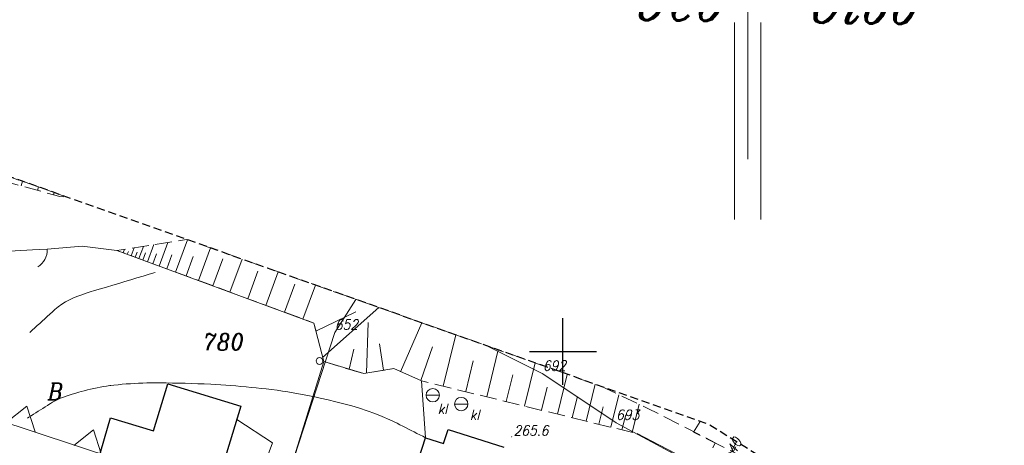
# Model space of a CAD drawing. Header units: metres. Extents: x 7435600 to 7436400, y 5537603 to 5538250.
# Tile 40 of 43: x 7436059 to 7436133, y 5537943 to 5537975. Entities that reach past the tile are written whole.
import ezdxf
from ezdxf.enums import TextEntityAlignment as Align

# ---------------------------------------------------------------- set-up
doc = ezdxf.new("R2010")
doc.units = ezdxf.units.M
doc.header["$MEASUREMENT"] = 0
for name, pattern in [('1.5_0.5', [2, 1.5, -0.5]), ('2', [0.9, 0.6, -0.3]), ('219-500', [0]), ('3117-500', [0]), ('ktok04-500', [0]), ('mz1.25_0.5', [1.75, 1.25, -0.5])]:
    doc.linetypes.add(name, pattern=pattern)
doc.layers.get('0').update_dxf_attribs({"color": 2, "linetype": 'CONTINUOUS', "lineweight": 5})
doc.layers.add('!ramka', color=2, linetype='CONTINUOUS', lineweight=0)
for name, color, linetype in [('000 Inne (niezydentyfikowane)', 7, 'CONTINUOUS'), ('203-Punkt załamania granicy działki nie stabilizowany', 7, 'CONTINUOUS'), ('203-Punkt załamania granicy działki nie stabilizowany-Atr104', 7, 'CONTINUOUS'), ('210-Oznaczenie użytku', 7, 'CONTINUOUS'), ('211-Nr działki', 7, 'CONTINUOUS'), ('219-Linia granicy', 7, 'CONTINUOUS'), ('312-Budynek (powierzchnia)', 7, 'CONTINUOUS'), ('811-Warstwica ciągła linia', 7, 'CONTINUOUS'), ('996-Tekst dodatkowy mały', 7, 'CONTINUOUS'), ('furtka (linia)', 7, 'CONTINUOUS'), ('furtka (linia) - symbol', 7, 'CONTINUOUS'), ('jezdnia (powierzchnia)', 7, 'CONTINUOUS'), ('Nieprzekraczalna linia zabudowy', 7, 'CONTINUOUS'), ('ogrodzenie trwałe (linia)', 7, 'CONTINUOUS'), ('osadnik kanalizacji lokalnej (dół Chambeau) (punkt)', 7, 'CONTINUOUS'), ('osadnik kanalizacji lokalnej (dół Chambeau) (punkt)-Atr17', 7, 'CONTINUOUS'), ('przewód gazowy (linia)', 7, 'CONTINUOUS'), ('przewód wodociągowy (linia)', 7, 'CONTINUOUS'), ('przewód wodociągowy (linia)-Atr1', 7, 'CONTINUOUS'), ('punkt wysokościowy naturalny', 7, 'CONTINUOUS'), ('punkt wysokościowy naturalny-Atr2', 7, 'CONTINUOUS'), ('skarpa nieumocniona (powierzchnia)', 7, 'CONTINUOUS'), ('słup (punkt)', 7, 'CONTINUOUS'), ('Wstawianie ramki sekcyjnej z opisem', 7, 'CONTINUOUS'), ('Zakres', 7, 'CONTINUOUS')]:
    doc.layers.add(name, color=color, linetype=linetype)
doc.styles.get("Standard").update_dxf_attribs({"font": 'italic_1250.shx', "width": 0.75})
doc.linetypes.add('902-500', pattern='A,3.75,0,[1,ksztalty.shx,S=0.5,R=0,X=0,Y=0],3.75', length=7.5)

# ---------------------------------------------------------------- blocks, each defined once
blk = doc.blocks.new('203')
at = {"linetype": 'Continuous', "lineweight": 0}
h = blk.add_hatch(color=0, dxfattribs=at)
edge = h.paths.add_edge_path()
edge.add_arc((0, 0), 0.045, 0, 360)
blk = doc.blocks.new('SM04')
at = {"color": 0, "linetype": 'Continuous', "lineweight": 13}
blk.add_circle((0, 0), 0.25, dxfattribs=at)
blk = doc.blocks.new('US07')
at = {"color": 0, "linetype": 'Continuous', "lineweight": 13}
for q in [(-0.5, 0), (0.5, 0)]:
    blk.add_line((0, 0), q, dxfattribs=at)
blk.add_circle((0, 0), 0.5, dxfattribs=at)
blk = doc.blocks.new('OK04')
at = {"color": 0, "linetype": 'Continuous', "lineweight": 0}
blk.add_arc((1.5, 0.001), 1.5, 120, 180, dxfattribs=at)
blk = doc.blocks.new('PW01')
at = {"linetype": 'Continuous', "lineweight": 13}
h = blk.add_hatch(color=0, dxfattribs=at)
edge = h.paths.add_edge_path()
edge.add_arc((0, 0), 0.045, 0, 360)
blk = doc.blocks.new('RAMKA500K')
at = {"color": 0}
for p, q in [((100, 197.5), (100, 202.5)), ((97.5, 200), (102.5, 200))]:
    blk.add_line(p, q, dxfattribs=at)

msp = doc.modelspace()

# ---------------------------------------------------------------- linework, layer by layer
at = {"layer": '!ramka', "color": 251, "linetype": 'Continuous', "lineweight": 13}
msp.add_3dface([(7435692.445, 5538052.761), (7436192.445, 5538052.761), (7436192.445, 5537747.761), (7435692.445, 5537747.761)], dxfattribs=at)
at = {"layer": '000 Inne (niezydentyfikowane)', "color": 251, "linetype": 'Continuous', "lineweight": 13}
for p, q in [((7436059.51, 5537962.39), (7436059.605, 5537962.727)), ((7436060.72, 5537962.05), (7436060.792, 5537962.306)), ((7436061.92, 5537961.72), (7436061.967, 5537961.89)), ((7436067.74, 5537957.16), (7436067.96, 5537957.76)), ((7436068.31, 5537956.95), (7436068.64, 5537957.86)), ((7436068.95, 5537956.71), (7436069.42, 5537957.99)), ((7436069.83, 5537956.39), (7436070.48, 5537958.16)), ((7436071.05, 5537955.94), (7436071.946, 5537958.352)), ((7436067.14, 5537957.38), (7436067.24, 5537957.64)), ((7436067.44, 5537957.27), (7436067.52, 5537957.48)), ((7436068.04, 5537957.05), (7436068.18, 5537957.43)), ((7436068.6, 5537956.84), (7436068.8, 5537957.38)), ((7436069.35, 5537956.56), (7436069.63, 5537957.31)), ((7436070.39, 5537956.18), (7436070.78, 5537957.22)), ((7436071.83, 5537955.65), (7436072.37, 5537957.1)), ((7436072.75, 5537955.31), (7436073.651, 5537957.748)), ((7436073.83, 5537954.91), (7436074.57, 5537956.92)), ((7436075.11, 5537954.44), (7436076.014, 5537956.91)), ((7436076.44, 5537953.95), (7436077.2, 5537956.01)), ((7436077.8, 5537953.45), (7436078.722, 5537955.95)), ((7436079.18, 5537952.94), (7436079.95, 5537955.04)), ((7436080.57, 5537952.43), (7436081.503, 5537954.964)), ((7436081.54, 5537951.53), (7436084.52, 5537952.96)), ((7436082.04, 5537949.56), (7436086.242, 5537953.284)), ((7436085.33, 5537948.39), (7436085.45, 5537952.17)), ((7436087.86, 5537948.49), (7436089.464, 5537952.142)), ((7436091.06, 5537947.4), (7436092.007, 5537951.241)), ((7436086.6, 5537948.6), (7436086.28, 5537950.57)), ((7436084.03, 5537948.67), (7436084.38, 5537950.17)), ((7436089.37, 5537947.83), (7436090.26, 5537950.34)), ((7436094.3, 5537946.61), (7436095.158, 5537950.124)), ((7436092.73, 5537947), (7436093.29, 5537949.3)), ((7436097.13, 5537945.92), (7436097.925, 5537949.143)), ((7436095.76, 5537946.25), (7436096.25, 5537948.26)), ((7436099.59, 5537945.32), (7436100.326, 5537948.291)), ((7436101.73, 5537944.79), (7436102.409, 5537947.553)), ((7436098.41, 5537945.61), (7436098.83, 5537947.34)), ((7436103.58, 5537944.34), (7436104.17, 5537946.77)), ((7436100.7, 5537945.04), (7436101.07, 5537946.55)), ((7436105.18, 5537943.95), (7436105.7, 5537946.06)), ((7436102.69, 5537944.56), (7436103.01, 5537945.86)), ((7436104.41, 5537944.14), (7436104.69, 5537945.27))]:
    msp.add_line(p, q, dxfattribs=at)
at = {"layer": '219-Linia granicy', "color": 96, "linetype": '219-500', "lineweight": 13, "flags": 128}
for points in [[(7436084.517, 5537953.896), (7436082.95, 5537951.41)], [(7436082.95, 5537951.41), (7436079.6, 5537941.07)], [(7436094.363, 5537950.405), (7436098.5, 5537948.34)], [(7436098.5, 5537948.34), (7436103.97, 5537944.67)], [(7436103.97, 5537944.67), (7436110.24, 5537941.3)]]:
    msp.add_lwpolyline(points, dxfattribs=at)
at = {"layer": '312-Budynek (powierzchnia)', "color": 251, "linetype": 'Continuous', "lineweight": 25, "flags": 128}
for points in [[(7436069.4, 5537944.07), (7436070.47, 5537947.58)], [(7436070.47, 5537947.58), (7436075.92, 5537945.91)], [(7436075.92, 5537945.91), (7436074.85, 5537942.39)], [(7436063.79, 5537936.8), (7436066.19, 5537945.04)], [(7436066.19, 5537945.04), (7436069.4, 5537944.07)], [(7436091.08, 5537943.11), (7436091.43, 5537944.18)], [(7436091.43, 5537944.18), (7436095.58, 5537942.85)], [(7436087.32, 5537936.04), (7436089.73, 5537943.55)], [(7436089.73, 5537943.55), (7436091.08, 5537943.11)]]:
    msp.add_lwpolyline(points, dxfattribs=at)
at = {"layer": '811-Warstwica ciągła linia', "color": 32, "linetype": 'Continuous', "lineweight": 13, "flags": 128}
for points in [[(7436060.15, 5537951.41), (7436060.337, 5537951.584), (7436060.524, 5537951.758), (7436060.71, 5537951.932), (7436060.897, 5537952.106), (7436061.085, 5537952.279), (7436061.272, 5537952.452), (7436061.461, 5537952.625), (7436061.65, 5537952.797), (7436061.839, 5537952.969), (7436062.03, 5537953.14), (7436062.283, 5537953.349), (7436062.551, 5537953.537), (7436062.832, 5537953.707), (7436063.124, 5537953.861), (7436063.424, 5537954.001), (7436063.732, 5537954.128), (7436064.044, 5537954.245), (7436064.359, 5537954.352), (7436064.675, 5537954.454), (7436064.99, 5537954.55), (7436065.443, 5537954.686), (7436065.896, 5537954.822), (7436066.349, 5537954.958), (7436066.802, 5537955.094), (7436067.255, 5537955.23), (7436067.708, 5537955.365), (7436068.161, 5537955.501), (7436068.614, 5537955.637), (7436069.067, 5537955.773), (7436069.52, 5537955.91)], [(7436089.73, 5537943.55), (7436089.517, 5537943.658), (7436089.304, 5537943.766), (7436089.091, 5537943.874), (7436088.878, 5537943.982), (7436088.665, 5537944.09), (7436088.452, 5537944.198), (7436088.239, 5537944.306), (7436088.026, 5537944.414), (7436087.813, 5537944.522), (7436087.6, 5537944.63), (7436087.055, 5537944.892), (7436086.5, 5537945.134), (7436085.938, 5537945.356), (7436085.368, 5537945.561), (7436084.792, 5537945.751), (7436084.21, 5537945.926), (7436083.624, 5537946.089), (7436083.035, 5537946.241), (7436082.443, 5537946.384), (7436081.85, 5537946.52), (7436081.449, 5537946.607), (7436081.048, 5537946.691), (7436080.647, 5537946.77), (7436080.245, 5537946.845), (7436079.842, 5537946.915), (7436079.44, 5537946.981), (7436079.036, 5537947.043), (7436078.632, 5537947.1), (7436078.226, 5537947.152), (7436077.82, 5537947.2), (7436077.443, 5537947.241), (7436077.067, 5537947.281), (7436076.69, 5537947.319), (7436076.314, 5537947.356), (7436075.937, 5537947.39), (7436075.56, 5537947.423), (7436075.183, 5537947.453), (7436074.806, 5537947.481), (7436074.428, 5537947.507), (7436074.05, 5537947.53), (7436073.672, 5537947.551), (7436073.195, 5537947.573), (7436072.718, 5537947.593), (7436072.241, 5537947.609), (7436071.764, 5537947.622), (7436071.287, 5537947.633), (7436070.81, 5537947.641), (7436070.333, 5537947.646), (7436069.856, 5537947.649), (7436069.379, 5537947.65), (7436069.28, 5537947.65), (7436068.902, 5537947.647), (7436068.595, 5537947.639), (7436068.288, 5537947.628), (7436067.98, 5537947.613), (7436067.674, 5537947.594), (7436067.367, 5537947.572), (7436067.06, 5537947.546), (7436066.753, 5537947.518), (7436066.446, 5537947.486), (7436066.21, 5537947.46), (7436066.139, 5537947.452), (7436065.897, 5537947.419), (7436065.655, 5537947.382), (7436065.415, 5537947.339), (7436065.176, 5537947.292), (7436064.937, 5537947.241), (7436064.699, 5537947.185), (7436064.462, 5537947.126), (7436064.225, 5537947.064), (7436063.988, 5537946.998), (7436063.82, 5537946.95), (7436063.751, 5537946.93), (7436063.531, 5537946.866), (7436063.312, 5537946.801), (7436063.093, 5537946.733), (7436062.877, 5537946.661), (7436062.662, 5537946.584), (7436062.451, 5537946.5), (7436062.244, 5537946.41), (7436062.041, 5537946.31), (7436061.843, 5537946.201), (7436061.71, 5537946.12), (7436061.65, 5537946.082), (7436061.477, 5537945.971), (7436061.304, 5537945.86), (7436061.131, 5537945.749), (7436060.958, 5537945.638), (7436060.785, 5537945.527), (7436060.612, 5537945.416), (7436060.439, 5537945.305), (7436060.266, 5537945.194), (7436060.093, 5537945.083), (7436059.98, 5537945.01)]]:
    msp.add_lwpolyline(points, dxfattribs=at)
at = {"layer": '996-Tekst dodatkowy mały', "color": 251, "linetype": 'Continuous', "lineweight": 13, "flags": 128}
for points in [[(7436113.822, 5537987.703), (7436113.815, 5537964.391)], [(7436112.835, 5537974.607), (7436112.835, 5537959.877)], [(7436114.799, 5537974.607), (7436114.797, 5537959.87)]]:
    msp.add_lwpolyline(points, dxfattribs=at)
at = {"layer": 'furtka (linia)', "color": 251, "linetype": 'ktok04-500', "lineweight": 13, "flags": 128}
msp.add_lwpolyline([(7436061.46, 5537957.64), (7436060.35, 5537957.61)], dxfattribs=at)
at = {"layer": 'jezdnia (powierzchnia)', "color": 251, "linetype": '1.5_0.5', "lineweight": 13, "flags": 128}
msp.add_lwpolyline([(7436110.245, 5537944.775), (7436109.76, 5537943.97), (7436115.25, 5537941.21), (7436121.55, 5537937.902)], dxfattribs=at)
at = {"layer": 'Nieprzekraczalna linia zabudowy', "color": 251, "linetype": '3117-500', "lineweight": 13, "flags": 128}
msp.add_lwpolyline([(7436132.87, 5537917.47), (7436105.98, 5537928.56), (7436069.68, 5537940.95), (7436009.28, 5537960.91), (7435960.76, 5537975.49), (7435944.26, 5537980.85)], dxfattribs=at)
msp.add_lwpolyline([(7436132.87, 5537917.47), (7436105.98, 5537928.56), (7436069.68, 5537940.95), (7436009.28, 5537960.91), (7435960.76, 5537975.49), (7435944.26, 5537980.85)], dxfattribs=at)
msp.add_lwpolyline([(7436132.87, 5537917.47), (7436105.98, 5537928.56), (7436069.68, 5537940.95), (7436009.28, 5537960.91), (7435960.76, 5537975.49), (7435944.26, 5537980.85)], dxfattribs=at)
at = {"layer": 'Nieprzekraczalna linia zabudowy', "color": 251, "linetype": '3117-500', "lineweight": 13, "elevation": 0, "flags": 128}
for points in [[(7436060.562, 5537943.985), (7436059.928, 5537945.909), (7436058.364, 5537944.671)], [(7436065.495, 5537942.342), (7436064.902, 5537944.141), (7436063.44, 5537942.983)]]:
    msp.add_lwpolyline(points, dxfattribs=at)
at = {"layer": 'ogrodzenie trwałe (linia)', "color": 251, "linetype": '902-500', "lineweight": 13, "flags": 128}
for points in [[(7436089.73, 5537943.55), (7436089.44, 5537947.8), (7436087.35, 5537948.72), (7436085.11, 5537948.35), (7436082.12, 5537949.24), (7436081.39, 5537952.13), (7436066.67, 5537957.55), (7436064.07, 5537957.88), (7436061.46, 5537957.64)], [(7436060.35, 5537957.61), (7436057.75, 5537957.46), (7436055.35, 5537956.41)], [(7436078.8, 5537938.7), (7436079.6, 5537941.07), (7436082.12, 5537949.24)], [(7436110.45, 5537941.31), (7436105.54, 5537943.86)]]:
    msp.add_lwpolyline(points, dxfattribs=at)
at = {"layer": 'przewód gazowy (linia)', "color": 40, "linetype": 'Continuous', "lineweight": 13, "flags": 128}
msp.add_lwpolyline([(7436069.03, 5537918.12), (7436078.29, 5537943.18), (7436075.62, 5537944.91)], dxfattribs=at)
at = {"layer": 'przewód wodociągowy (linia)', "color": 5, "linetype": 'Continuous', "lineweight": 13, "flags": 128}
msp.add_lwpolyline([(7436112.973, 5537943.246), (7436108.72, 5537935.25)], dxfattribs=at)
at = {"layer": 'skarpa nieumocniona (powierzchnia)', "color": 251, "linetype": 'mz1.25_0.5', "lineweight": 13, "flags": 128}
for points in [[(7436027.84, 5537971.72), (7436052.48, 5537965.13), (7436055.14, 5537964.31), (7436062.9, 5537961.56), (7436062.4, 5537961.58), (7436049.68, 5537965.14), (7436037.41, 5537966.98), (7436034.14, 5537968.55), (7436032.6, 5537969.44), (7436027.58, 5537971.79)], [(7436102.82, 5537947.41), (7436106.35, 5537945.75), (7436111.39, 5537943.18), (7436110.45, 5537941.31), (7436105.54, 5537943.86), (7436089.44, 5537947.8), (7436087.35, 5537948.72), (7436085.11, 5537948.35), (7436082.12, 5537949.24), (7436081.39, 5537952.13), (7436066.67, 5537957.55), (7436071.87, 5537958.38)]]:
    msp.add_lwpolyline(points, close=True, dxfattribs=at)
at = {"layer": 'Zakres', "color": 5, "linetype": '2', "lineweight": 30, "flags": 128}
msp.add_lwpolyline([(7435791.95, 5538004.83), (7435788.55, 5537993.08), (7435787.96, 5537986.53), (7435787.35, 5537979.77), (7435791.23, 5537966.98), (7435799.62, 5537956.58), (7435811.29, 5537950.08), (7435839.35, 5537940.91), (7435847.93, 5537935.74), (7435857.59, 5537931.73), (7435868.01, 5537930.77), (7435873.84, 5537931.1), (7435927.63, 5537913.78), (7435934.32, 5537910.49), (7435948.84, 5537901.62), (7435957.74, 5537897.76), (7436015.82, 5537881.67), (7436056.09, 5537869.29), (7436058.12, 5537868.73), (7436082.82, 5537862.73), (7436097.96, 5537862.42), (7436111.81, 5537868.54), (7436121.78, 5537879.94), (7436129.89, 5537894.76), (7436134.11, 5537909.18), (7436131.89, 5537924.04), (7436123.64, 5537936.6), (7436110.88, 5537944.55), (7436055.14, 5537964.31), (7436052.48, 5537965.13), (7436027.84, 5537971.72), (7435999.56, 5537979.44), (7435995.34, 5537981.24), (7435974.61, 5537991.35), (7435974.21, 5537991.54), (7435952.34, 5538001.86), (7435940.13, 5538005.1), (7435927.06, 5538006.13), (7435886.07, 5538018.53), (7435885.05, 5538018.82), (7435855.64, 5538026.76), (7435837.67, 5538033.11), (7435824.44, 5538035.07), (7435811.44, 5538031.93), (7435800.57, 5538024.15), (7435795.41, 5538016.01), (7435793.41, 5538012.85)], close=True, dxfattribs=at)

# ---------------------------------------------------------------- block references
at = {"layer": '203-Punkt załamania granicy działki nie stabilizowany', "color": 3, "linetype": 'Continuous', "lineweight": 13}
for p in [(7436082.95, 5537951.41), (7436098.5, 5537948.34), (7436103.97, 5537944.67)]:
    msp.add_blockref('203', p, dxfattribs=at)
at = {"layer": 'furtka (linia) - symbol', "color": 251, "linetype": 'Continuous', "lineweight": 13, "rotation": 181.548}
msp.add_blockref('OK04', (7436061.46, 5537957.64), dxfattribs=at)
at = {"layer": 'osadnik kanalizacji lokalnej (dół Chambeau) (punkt)', "color": 251, "linetype": 'Continuous', "lineweight": 13}
for p in [(7436090.27, 5537946.73), (7436092.4, 5537946.07)]:
    msp.add_blockref('US07', p, dxfattribs=at)
at = {"layer": 'punkt wysokościowy naturalny', "color": 251, "linetype": 'Continuous', "lineweight": 13}
msp.add_blockref('PW01', (7436096.17, 5537943.62), dxfattribs=at)
at = {"layer": 'słup (punkt)', "color": 251, "linetype": 'Continuous', "lineweight": 13, "rotation": 180}
msp.add_blockref('SM04', (7436081.8, 5537949.29), dxfattribs=at)
at = {"layer": 'Wstawianie ramki sekcyjnej z opisem', "color": 251, "linetype": 'Continuous', "lineweight": 13}
msp.add_blockref('RAMKA500K', (7436000, 5537750), dxfattribs=at)

# ---------------------------------------------------------------- texts
at = {"layer": '203-Punkt załamania granicy działki nie stabilizowany-Atr104', "color": 251, "lineweight": 13, "width": 0.9}
for s, p in [('652', (7436082.95, 5537951.41)), ('692', (7436098.5, 5537948.34)), ('693', (7436103.97, 5537944.67))]:
    msp.add_text(s, height=0.75, dxfattribs=at).set_placement(p, align=Align.BOTTOM_LEFT)
at = {"layer": '210-Oznaczenie użytku', "color": 96, "linetype": 'Continuous', "lineweight": 13, "width": 0.9}
msp.add_text('B', height=1.25, dxfattribs=at).set_placement((7436061.5, 5537946.39))
at = {"layer": '211-Nr działki', "color": 96, "linetype": 'Continuous', "lineweight": 13, "width": 0.9}
msp.add_text('780', height=1.25, dxfattribs=at).set_placement((7436073.13, 5537950.1))
at = {"layer": '996-Tekst dodatkowy mały', "color": 5, "linetype": 'Continuous', "lineweight": 13, "oblique": 15, "width": 0.9}
msp.add_text('Geo - Glob', height=2.916, rotation=359.139, dxfattribs=at).set_placement((7436105.252, 5537974.799))
at = {"layer": 'osadnik kanalizacji lokalnej (dół Chambeau) (punkt)-Atr17', "color": 251, "lineweight": 13, "width": 0.9}
for p in [(7436090.64, 5537945.33), (7436093.04, 5537944.89)]:
    msp.add_text('kl', height=0.75, dxfattribs=at).set_placement(p)
at = {"layer": 'przewód wodociągowy (linia)-Atr1', "color": 5, "lineweight": 13, "width": 0.9}
msp.add_text('wo40', height=0.75, rotation=61.991, dxfattribs=at).set_placement((7436111.98, 5537941.38), align=Align.MIDDLE_LEFT)
at = {"layer": 'punkt wysokościowy naturalny-Atr2', "color": 251, "lineweight": 13, "width": 0.9}
msp.add_text('265.6', height=0.75, dxfattribs=at).set_placement((7436096.31, 5537943.72))

doc.saveas('drawing.dxf')
